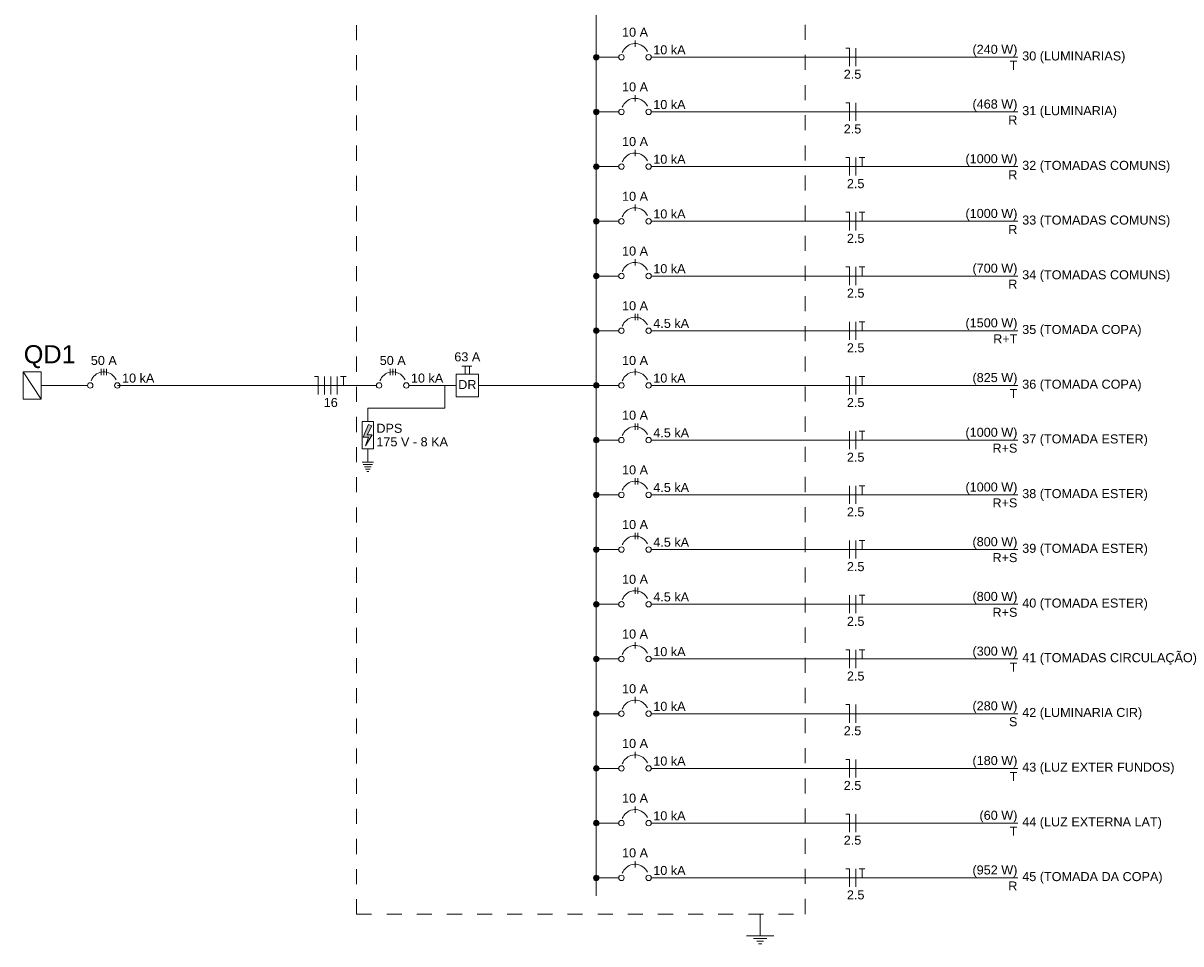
# Model space of a CAD drawing. Header units: feet. Extents: x -18 to 1038, y -110 to 48.
# Tile 86 of 199: x 93 to 103, y -23 to -15. Entities that reach past the tile are written whole.
import ezdxf

# ---------------------------------------------------------------- set-up
doc = ezdxf.new("R2010")
doc.units = ezdxf.units.FT
doc.header["$MEASUREMENT"] = 0
doc.linetypes.add('JIS_02_1.2', pattern=[0.25, 0.125, -0.125])
for name, color, linetype, lineweight in [('DI-Barramento', 6, 'Continuous', 5), ('DI-Disjuntor', 1, 'Continuous', 5), ('DI-Fios', 3, 'Continuous', 5), ('DI-Linhas do diagrama', 9, 'Continuous', 5), ('DI-Pontilhado', 7, 'JIS_02_1.2', 5), ('DI-Textos do diagrama', 7, 'Continuous', 5), ('DI-Títulos', 3, 'Continuous', 5)]:
    doc.layers.add(name, color=color, linetype=linetype, lineweight=lineweight)
doc.styles.add('Arial', font='arial.ttf')

msp = doc.modelspace()

# ---------------------------------------------------------------- hatches: boundary and pattern name
at = {"layer": 'DI-Textos do diagrama', "linetype": 'Continuous'}
for color, points in [(256, [(98.0436, -15.454), (98.0435, -15.4521), (98.0432, -15.4501), (98.0428, -15.4482), (98.0422, -15.4463), (98.0415, -15.4445), (98.0406, -15.4428), (98.0395, -15.4411), (98.0383, -15.4396), (98.037, -15.4381), (98.0355, -15.4368), (98.034, -15.4356), (98.0323, -15.4345), (98.0306, -15.4336), (98.0288, -15.4329), (98.0269, -15.4323), (98.025, -15.4319), (98.023, -15.4316), (98.0211, -15.4315), (98.0191, -15.4316), (98.0172, -15.4319), (98.0153, -15.4323), (98.0134, -15.4329), (98.0116, -15.4336), (98.0098, -15.4345), (98.0082, -15.4356), (98.0066, -15.4368), (98.0052, -15.4381), (98.0038, -15.4396), (98.0027, -15.4411), (98.0016, -15.4428), (98.0007, -15.4445), (97.9999, -15.4463), (97.9994, -15.4482), (97.9989, -15.4501), (97.9987, -15.4521), (97.9986, -15.454), (97.9987, -15.456), (97.9989, -15.4579), (97.9994, -15.4598), (97.9999, -15.4617), (98.0007, -15.4635), (98.0016, -15.4653), (98.0027, -15.4669), (98.0038, -15.4685), (98.0052, -15.4699), (98.0066, -15.4712), (98.0082, -15.4724), (98.0098, -15.4735), (98.0116, -15.4744), (98.0134, -15.4752), (98.0153, -15.4757), (98.0172, -15.4762), (98.0191, -15.4764), (98.0211, -15.4765), (98.023, -15.4764), (98.025, -15.4762), (98.0269, -15.4757), (98.0288, -15.4752), (98.0306, -15.4744), (98.0323, -15.4735), (98.034, -15.4724), (98.0355, -15.4712), (98.037, -15.4699), (98.0383, -15.4685), (98.0395, -15.4669), (98.0406, -15.4653), (98.0415, -15.4635), (98.0422, -15.4617), (98.0428, -15.4598), (98.0432, -15.4579), (98.0435, -15.456)]), (256, [(98.0436, -15.9078), (98.0435, -15.9058), (98.0432, -15.9039), (98.0428, -15.9019), (98.0422, -15.9001), (98.0415, -15.8983), (98.0406, -15.8965), (98.0395, -15.8949), (98.0383, -15.8933), (98.037, -15.8919), (98.0355, -15.8905), (98.034, -15.8893), (98.0323, -15.8883), (98.0306, -15.8874), (98.0288, -15.8866), (98.0269, -15.886), (98.025, -15.8856), (98.023, -15.8853), (98.0211, -15.8853), (98.0191, -15.8853), (98.0172, -15.8856), (98.0153, -15.886), (98.0134, -15.8866), (98.0116, -15.8874), (98.0098, -15.8883), (98.0082, -15.8893), (98.0066, -15.8905), (98.0052, -15.8919), (98.0038, -15.8933), (98.0027, -15.8949), (98.0016, -15.8965), (98.0007, -15.8983), (97.9999, -15.9001), (97.9994, -15.9019), (97.9989, -15.9039), (97.9987, -15.9058), (97.9986, -15.9078), (97.9987, -15.9097), (97.9989, -15.9117), (97.9994, -15.9136), (97.9999, -15.9155), (98.0007, -15.9173), (98.0016, -15.919), (98.0027, -15.9207), (98.0038, -15.9222), (98.0052, -15.9237), (98.0066, -15.925), (98.0082, -15.9262), (98.0098, -15.9272), (98.0116, -15.9282), (98.0134, -15.9289), (98.0153, -15.9295), (98.0172, -15.9299), (98.0191, -15.9302), (98.0211, -15.9303), (98.023, -15.9302), (98.025, -15.9299), (98.0269, -15.9295), (98.0288, -15.9289), (98.0306, -15.9282), (98.0323, -15.9272), (98.034, -15.9262), (98.0355, -15.925), (98.037, -15.9237), (98.0383, -15.9222), (98.0395, -15.9207), (98.0406, -15.919), (98.0415, -15.9173), (98.0422, -15.9155), (98.0428, -15.9136), (98.0432, -15.9117), (98.0435, -15.9097)]), (256, [(98.0436, -16.3615), (98.0435, -16.3596), (98.0432, -16.3576), (98.0428, -16.3557), (98.0422, -16.3538), (98.0415, -16.352), (98.0406, -16.3503), (98.0395, -16.3486), (98.0383, -16.3471), (98.037, -16.3456), (98.0355, -16.3443), (98.034, -16.3431), (98.0323, -16.342), (98.0306, -16.3411), (98.0288, -16.3404), (98.0269, -16.3398), (98.025, -16.3394), (98.023, -16.3391), (98.0211, -16.339), (98.0191, -16.3391), (98.0172, -16.3394), (98.0153, -16.3398), (98.0134, -16.3404), (98.0116, -16.3411), (98.0098, -16.342), (98.0082, -16.3431), (98.0066, -16.3443), (98.0052, -16.3456), (98.0038, -16.3471), (98.0027, -16.3486), (98.0016, -16.3503), (98.0007, -16.352), (97.9999, -16.3538), (97.9994, -16.3557), (97.9989, -16.3576), (97.9987, -16.3596), (97.9986, -16.3615), (97.9987, -16.3635), (97.9989, -16.3654), (97.9994, -16.3673), (97.9999, -16.3692), (98.0007, -16.371), (98.0016, -16.3728), (98.0027, -16.3744), (98.0038, -16.376), (98.0052, -16.3774), (98.0066, -16.3788), (98.0082, -16.3799), (98.0098, -16.381), (98.0116, -16.3819), (98.0134, -16.3827), (98.0153, -16.3832), (98.0172, -16.3837), (98.0191, -16.3839), (98.0211, -16.384), (98.023, -16.3839), (98.025, -16.3837), (98.0269, -16.3832), (98.0288, -16.3827), (98.0306, -16.3819), (98.0323, -16.381), (98.034, -16.3799), (98.0355, -16.3788), (98.037, -16.3774), (98.0383, -16.376), (98.0395, -16.3744), (98.0406, -16.3728), (98.0415, -16.371), (98.0422, -16.3692), (98.0428, -16.3673), (98.0432, -16.3654), (98.0435, -16.3635)]), (256, [(98.0436, -16.8153), (98.0435, -16.8133), (98.0432, -16.8114), (98.0428, -16.8094), (98.0422, -16.8076), (98.0415, -16.8058), (98.0406, -16.804), (98.0395, -16.8024), (98.0383, -16.8008), (98.037, -16.7994), (98.0355, -16.798), (98.034, -16.7968), (98.0323, -16.7958), (98.0306, -16.7949), (98.0288, -16.7941), (98.0269, -16.7935), (98.025, -16.7931), (98.023, -16.7929), (98.0211, -16.7928), (98.0191, -16.7929), (98.0172, -16.7931), (98.0153, -16.7935), (98.0134, -16.7941), (98.0116, -16.7949), (98.0098, -16.7958), (98.0082, -16.7968), (98.0066, -16.798), (98.0052, -16.7994), (98.0038, -16.8008), (98.0027, -16.8024), (98.0016, -16.804), (98.0007, -16.8058), (97.9999, -16.8076), (97.9994, -16.8094), (97.9989, -16.8114), (97.9987, -16.8133), (97.9986, -16.8153), (97.9987, -16.8172), (97.9989, -16.8192), (97.9994, -16.8211), (97.9999, -16.823), (98.0007, -16.8248), (98.0016, -16.8265), (98.0027, -16.8282), (98.0038, -16.8297), (98.0052, -16.8312), (98.0066, -16.8325), (98.0082, -16.8337), (98.0098, -16.8348), (98.0116, -16.8357), (98.0134, -16.8364), (98.0153, -16.837), (98.0172, -16.8374), (98.0191, -16.8377), (98.0211, -16.8378), (98.023, -16.8377), (98.025, -16.8374), (98.0269, -16.837), (98.0288, -16.8364), (98.0306, -16.8357), (98.0323, -16.8348), (98.034, -16.8337), (98.0355, -16.8325), (98.037, -16.8312), (98.0383, -16.8297), (98.0395, -16.8282), (98.0406, -16.8265), (98.0415, -16.8248), (98.0422, -16.823), (98.0428, -16.8211), (98.0432, -16.8192), (98.0435, -16.8172)]), (256, [(98.0436, -17.269), (98.0435, -17.2671), (98.0432, -17.2651), (98.0428, -17.2632), (98.0422, -17.2613), (98.0415, -17.2595), (98.0406, -17.2578), (98.0395, -17.2561), (98.0383, -17.2546), (98.037, -17.2531), (98.0355, -17.2518), (98.034, -17.2506), (98.0323, -17.2495), (98.0306, -17.2486), (98.0288, -17.2479), (98.0269, -17.2473), (98.025, -17.2469), (98.023, -17.2466), (98.0211, -17.2465), (98.0191, -17.2466), (98.0172, -17.2469), (98.0153, -17.2473), (98.0134, -17.2479), (98.0116, -17.2486), (98.0098, -17.2495), (98.0082, -17.2506), (98.0066, -17.2518), (98.0052, -17.2531), (98.0038, -17.2546), (98.0027, -17.2561), (98.0016, -17.2578), (98.0007, -17.2595), (97.9999, -17.2613), (97.9994, -17.2632), (97.9989, -17.2651), (97.9987, -17.2671), (97.9986, -17.269), (97.9987, -17.271), (97.9989, -17.2729), (97.9994, -17.2748), (97.9999, -17.2767), (98.0007, -17.2785), (98.0016, -17.2803), (98.0027, -17.2819), (98.0038, -17.2835), (98.0052, -17.2849), (98.0066, -17.2863), (98.0082, -17.2874), (98.0098, -17.2885), (98.0116, -17.2894), (98.0134, -17.2902), (98.0153, -17.2907), (98.0172, -17.2912), (98.0191, -17.2914), (98.0211, -17.2915), (98.023, -17.2914), (98.025, -17.2912), (98.0269, -17.2907), (98.0288, -17.2902), (98.0306, -17.2894), (98.0323, -17.2885), (98.034, -17.2874), (98.0355, -17.2863), (98.037, -17.2849), (98.0383, -17.2835), (98.0395, -17.2819), (98.0406, -17.2803), (98.0415, -17.2785), (98.0422, -17.2767), (98.0428, -17.2748), (98.0432, -17.2729), (98.0435, -17.271)]), (256, [(98.0436, -17.7228), (98.0435, -17.7208), (98.0432, -17.7189), (98.0428, -17.7169), (98.0422, -17.7151), (98.0415, -17.7133), (98.0406, -17.7115), (98.0395, -17.7099), (98.0383, -17.7083), (98.037, -17.7069), (98.0355, -17.7055), (98.034, -17.7043), (98.0323, -17.7033), (98.0306, -17.7024), (98.0288, -17.7016), (98.0269, -17.701), (98.025, -17.7006), (98.023, -17.7004), (98.0211, -17.7003), (98.0191, -17.7004), (98.0172, -17.7006), (98.0153, -17.701), (98.0134, -17.7016), (98.0116, -17.7024), (98.0098, -17.7033), (98.0082, -17.7043), (98.0066, -17.7055), (98.0052, -17.7069), (98.0038, -17.7083), (98.0027, -17.7099), (98.0016, -17.7115), (98.0007, -17.7133), (97.9999, -17.7151), (97.9994, -17.7169), (97.9989, -17.7189), (97.9987, -17.7208), (97.9986, -17.7228), (97.9987, -17.7247), (97.9989, -17.7267), (97.9994, -17.7286), (97.9999, -17.7305), (98.0007, -17.7323), (98.0016, -17.734), (98.0027, -17.7357), (98.0038, -17.7372), (98.0052, -17.7387), (98.0066, -17.74), (98.0082, -17.7412), (98.0098, -17.7423), (98.0116, -17.7432), (98.0134, -17.7439), (98.0153, -17.7445), (98.0172, -17.7449), (98.0191, -17.7452), (98.0211, -17.7453), (98.023, -17.7452), (98.025, -17.7449), (98.0269, -17.7445), (98.0288, -17.7439), (98.0306, -17.7432), (98.0323, -17.7423), (98.034, -17.7412), (98.0355, -17.74), (98.037, -17.7387), (98.0383, -17.7372), (98.0395, -17.7357), (98.0406, -17.734), (98.0415, -17.7323), (98.0422, -17.7305), (98.0428, -17.7286), (98.0432, -17.7267), (98.0435, -17.7247)]), (256, [(98.0436, -18.1765), (98.0435, -18.1746), (98.0432, -18.1726), (98.0428, -18.1707), (98.0422, -18.1688), (98.0415, -18.167), (98.0406, -18.1653), (98.0395, -18.1636), (98.0383, -18.1621), (98.037, -18.1606), (98.0355, -18.1593), (98.034, -18.1581), (98.0323, -18.157), (98.0306, -18.1561), (98.0288, -18.1554), (98.0269, -18.1548), (98.025, -18.1544), (98.023, -18.1541), (98.0211, -18.154), (98.0191, -18.1541), (98.0172, -18.1544), (98.0153, -18.1548), (98.0134, -18.1554), (98.0116, -18.1561), (98.0098, -18.157), (98.0082, -18.1581), (98.0066, -18.1593), (98.0052, -18.1606), (98.0038, -18.1621), (98.0027, -18.1636), (98.0016, -18.1653), (98.0007, -18.167), (97.9999, -18.1688), (97.9994, -18.1707), (97.9989, -18.1726), (97.9987, -18.1746), (97.9986, -18.1765), (97.9987, -18.1785), (97.9989, -18.1804), (97.9994, -18.1823), (97.9999, -18.1842), (98.0007, -18.186), (98.0016, -18.1878), (98.0027, -18.1894), (98.0038, -18.191), (98.0052, -18.1924), (98.0066, -18.1938), (98.0082, -18.1949), (98.0098, -18.196), (98.0116, -18.1969), (98.0134, -18.1977), (98.0153, -18.1982), (98.0172, -18.1987), (98.0191, -18.1989), (98.0211, -18.199), (98.023, -18.1989), (98.025, -18.1987), (98.0269, -18.1982), (98.0288, -18.1977), (98.0306, -18.1969), (98.0323, -18.196), (98.034, -18.1949), (98.0355, -18.1938), (98.037, -18.1924), (98.0383, -18.191), (98.0395, -18.1894), (98.0406, -18.1878), (98.0415, -18.186), (98.0422, -18.1842), (98.0428, -18.1823), (98.0432, -18.1804), (98.0435, -18.1785)]), (7, [(96.1592, -18.5125), (96.1217, -18.5868), (96.163, -18.5868), (96.1067, -18.6768), (96.133, -18.6048), (96.0898, -18.6048), (96.133, -18.5013)]), (256, [(98.0436, -18.6303), (98.0435, -18.6283), (98.0432, -18.6264), (98.0428, -18.6244), (98.0422, -18.6226), (98.0415, -18.6208), (98.0406, -18.619), (98.0395, -18.6174), (98.0383, -18.6158), (98.037, -18.6144), (98.0355, -18.613), (98.034, -18.6118), (98.0323, -18.6108), (98.0306, -18.6099), (98.0288, -18.6091), (98.0269, -18.6085), (98.025, -18.6081), (98.023, -18.6079), (98.0211, -18.6078), (98.0191, -18.6079), (98.0172, -18.6081), (98.0153, -18.6085), (98.0134, -18.6091), (98.0116, -18.6099), (98.0098, -18.6108), (98.0082, -18.6118), (98.0066, -18.613), (98.0052, -18.6144), (98.0038, -18.6158), (98.0027, -18.6174), (98.0016, -18.619), (98.0007, -18.6208), (97.9999, -18.6226), (97.9994, -18.6244), (97.9989, -18.6264), (97.9987, -18.6283), (97.9986, -18.6303), (97.9987, -18.6322), (97.9989, -18.6342), (97.9994, -18.6361), (97.9999, -18.638), (98.0007, -18.6398), (98.0016, -18.6415), (98.0027, -18.6432), (98.0038, -18.6447), (98.0052, -18.6462), (98.0066, -18.6475), (98.0082, -18.6487), (98.0098, -18.6498), (98.0116, -18.6507), (98.0134, -18.6514), (98.0153, -18.652), (98.0172, -18.6524), (98.0191, -18.6527), (98.0211, -18.6528), (98.023, -18.6527), (98.025, -18.6524), (98.0269, -18.652), (98.0288, -18.6514), (98.0306, -18.6507), (98.0323, -18.6498), (98.034, -18.6487), (98.0355, -18.6475), (98.037, -18.6462), (98.0383, -18.6447), (98.0395, -18.6432), (98.0406, -18.6415), (98.0415, -18.6398), (98.0422, -18.638), (98.0428, -18.6361), (98.0432, -18.6342), (98.0435, -18.6322)]), (256, [(98.0436, -19.084), (98.0435, -19.0821), (98.0432, -19.0801), (98.0428, -19.0782), (98.0422, -19.0763), (98.0415, -19.0745), (98.0406, -19.0728), (98.0395, -19.0711), (98.0383, -19.0696), (98.037, -19.0681), (98.0355, -19.0668), (98.034, -19.0656), (98.0323, -19.0645), (98.0306, -19.0636), (98.0288, -19.0629), (98.0269, -19.0623), (98.025, -19.0619), (98.023, -19.0616), (98.0211, -19.0615), (98.0191, -19.0616), (98.0172, -19.0619), (98.0153, -19.0623), (98.0134, -19.0629), (98.0116, -19.0636), (98.0098, -19.0645), (98.0082, -19.0656), (98.0066, -19.0668), (98.0052, -19.0681), (98.0038, -19.0696), (98.0027, -19.0711), (98.0016, -19.0728), (98.0007, -19.0745), (97.9999, -19.0763), (97.9994, -19.0782), (97.9989, -19.0801), (97.9987, -19.0821), (97.9986, -19.084), (97.9987, -19.086), (97.9989, -19.0879), (97.9994, -19.0898), (97.9999, -19.0917), (98.0007, -19.0935), (98.0016, -19.0953), (98.0027, -19.0969), (98.0038, -19.0985), (98.0052, -19.0999), (98.0066, -19.1013), (98.0082, -19.1024), (98.0098, -19.1035), (98.0116, -19.1044), (98.0134, -19.1052), (98.0153, -19.1058), (98.0172, -19.1062), (98.0191, -19.1064), (98.0211, -19.1065), (98.023, -19.1064), (98.025, -19.1062), (98.0269, -19.1058), (98.0288, -19.1052), (98.0306, -19.1044), (98.0323, -19.1035), (98.034, -19.1024), (98.0355, -19.1013), (98.037, -19.0999), (98.0383, -19.0985), (98.0395, -19.0969), (98.0406, -19.0953), (98.0415, -19.0935), (98.0422, -19.0917), (98.0428, -19.0898), (98.0432, -19.0879), (98.0435, -19.086)]), (256, [(98.0436, -19.5378), (98.0435, -19.5358), (98.0432, -19.5339), (98.0428, -19.5319), (98.0422, -19.5301), (98.0415, -19.5283), (98.0406, -19.5265), (98.0395, -19.5249), (98.0383, -19.5233), (98.037, -19.5219), (98.0355, -19.5205), (98.034, -19.5193), (98.0323, -19.5183), (98.0306, -19.5174), (98.0288, -19.5166), (98.0269, -19.516), (98.025, -19.5156), (98.023, -19.5154), (98.0211, -19.5153), (98.0191, -19.5154), (98.0172, -19.5156), (98.0153, -19.516), (98.0134, -19.5166), (98.0116, -19.5174), (98.0098, -19.5183), (98.0082, -19.5193), (98.0066, -19.5205), (98.0052, -19.5219), (98.0038, -19.5233), (98.0027, -19.5249), (98.0016, -19.5265), (98.0007, -19.5283), (97.9999, -19.5301), (97.9994, -19.5319), (97.9989, -19.5339), (97.9987, -19.5358), (97.9986, -19.5378), (97.9987, -19.5397), (97.9989, -19.5417), (97.9994, -19.5436), (97.9999, -19.5455), (98.0007, -19.5473), (98.0016, -19.549), (98.0027, -19.5507), (98.0038, -19.5522), (98.0052, -19.5537), (98.0066, -19.555), (98.0082, -19.5562), (98.0098, -19.5573), (98.0116, -19.5582), (98.0134, -19.5589), (98.0153, -19.5595), (98.0172, -19.5599), (98.0191, -19.5602), (98.0211, -19.5603), (98.023, -19.5602), (98.025, -19.5599), (98.0269, -19.5595), (98.0288, -19.5589), (98.0306, -19.5582), (98.0323, -19.5573), (98.034, -19.5562), (98.0355, -19.555), (98.037, -19.5537), (98.0383, -19.5522), (98.0395, -19.5507), (98.0406, -19.549), (98.0415, -19.5473), (98.0422, -19.5455), (98.0428, -19.5436), (98.0432, -19.5417), (98.0435, -19.5397)]), (256, [(98.0436, -19.9915), (98.0435, -19.9896), (98.0432, -19.9876), (98.0428, -19.9857), (98.0422, -19.9838), (98.0415, -19.982), (98.0406, -19.9803), (98.0395, -19.9786), (98.0383, -19.9771), (98.037, -19.9756), (98.0355, -19.9743), (98.034, -19.9731), (98.0323, -19.972), (98.0306, -19.9711), (98.0288, -19.9704), (98.0269, -19.9698), (98.025, -19.9694), (98.023, -19.9691), (98.0211, -19.969), (98.0191, -19.9691), (98.0172, -19.9694), (98.0153, -19.9698), (98.0134, -19.9704), (98.0116, -19.9711), (98.0098, -19.972), (98.0082, -19.9731), (98.0066, -19.9743), (98.0052, -19.9756), (98.0038, -19.9771), (98.0027, -19.9786), (98.0016, -19.9803), (98.0007, -19.982), (97.9999, -19.9838), (97.9994, -19.9857), (97.9989, -19.9876), (97.9987, -19.9896), (97.9986, -19.9915), (97.9987, -19.9935), (97.9989, -19.9954), (97.9994, -19.9973), (97.9999, -19.9992), (98.0007, -20.001), (98.0016, -20.0028), (98.0027, -20.0044), (98.0038, -20.006), (98.0052, -20.0074), (98.0066, -20.0088), (98.0082, -20.0099), (98.0098, -20.011), (98.0116, -20.0119), (98.0134, -20.0127), (98.0153, -20.0133), (98.0172, -20.0137), (98.0191, -20.0139), (98.0211, -20.014), (98.023, -20.0139), (98.025, -20.0137), (98.0269, -20.0133), (98.0288, -20.0127), (98.0306, -20.0119), (98.0323, -20.011), (98.034, -20.0099), (98.0355, -20.0088), (98.037, -20.0074), (98.0383, -20.006), (98.0395, -20.0044), (98.0406, -20.0028), (98.0415, -20.001), (98.0422, -19.9992), (98.0428, -19.9973), (98.0432, -19.9954), (98.0435, -19.9935)]), (256, [(98.0436, -20.4453), (98.0435, -20.4433), (98.0432, -20.4414), (98.0428, -20.4394), (98.0422, -20.4376), (98.0415, -20.4358), (98.0406, -20.434), (98.0395, -20.4324), (98.0383, -20.4308), (98.037, -20.4294), (98.0355, -20.428), (98.034, -20.4268), (98.0323, -20.4258), (98.0306, -20.4249), (98.0288, -20.4241), (98.0269, -20.4235), (98.025, -20.4231), (98.023, -20.4229), (98.0211, -20.4228), (98.0191, -20.4229), (98.0172, -20.4231), (98.0153, -20.4235), (98.0134, -20.4241), (98.0116, -20.4249), (98.0098, -20.4258), (98.0082, -20.4268), (98.0066, -20.428), (98.0052, -20.4294), (98.0038, -20.4308), (98.0027, -20.4324), (98.0016, -20.434), (98.0007, -20.4358), (97.9999, -20.4376), (97.9994, -20.4394), (97.9989, -20.4414), (97.9987, -20.4433), (97.9986, -20.4453), (97.9987, -20.4472), (97.9989, -20.4492), (97.9994, -20.4511), (97.9999, -20.453), (98.0007, -20.4548), (98.0016, -20.4565), (98.0027, -20.4582), (98.0038, -20.4597), (98.0052, -20.4612), (98.0066, -20.4625), (98.0082, -20.4637), (98.0098, -20.4648), (98.0116, -20.4657), (98.0134, -20.4664), (98.0153, -20.467), (98.0172, -20.4674), (98.0191, -20.4677), (98.0211, -20.4678), (98.023, -20.4677), (98.025, -20.4674), (98.0269, -20.467), (98.0288, -20.4664), (98.0306, -20.4657), (98.0323, -20.4648), (98.034, -20.4637), (98.0355, -20.4625), (98.037, -20.4612), (98.0383, -20.4597), (98.0395, -20.4582), (98.0406, -20.4565), (98.0415, -20.4548), (98.0422, -20.453), (98.0428, -20.4511), (98.0432, -20.4492), (98.0435, -20.4472)]), (256, [(98.0436, -20.899), (98.0435, -20.8971), (98.0432, -20.8951), (98.0428, -20.8932), (98.0422, -20.8913), (98.0415, -20.8895), (98.0406, -20.8878), (98.0395, -20.8861), (98.0383, -20.8846), (98.037, -20.8831), (98.0355, -20.8818), (98.034, -20.8806), (98.0323, -20.8795), (98.0306, -20.8786), (98.0288, -20.8779), (98.0269, -20.8773), (98.025, -20.8769), (98.023, -20.8766), (98.0211, -20.8765), (98.0191, -20.8766), (98.0172, -20.8769), (98.0153, -20.8773), (98.0134, -20.8779), (98.0116, -20.8786), (98.0098, -20.8795), (98.0082, -20.8806), (98.0066, -20.8818), (98.0052, -20.8831), (98.0038, -20.8846), (98.0027, -20.8861), (98.0016, -20.8878), (98.0007, -20.8895), (97.9999, -20.8913), (97.9994, -20.8932), (97.9989, -20.8951), (97.9987, -20.8971), (97.9986, -20.899), (97.9987, -20.901), (97.9989, -20.9029), (97.9994, -20.9048), (97.9999, -20.9067), (98.0007, -20.9085), (98.0016, -20.9103), (98.0027, -20.9119), (98.0038, -20.9135), (98.0052, -20.9149), (98.0066, -20.9163), (98.0082, -20.9175), (98.0098, -20.9185), (98.0116, -20.9194), (98.0134, -20.9202), (98.0153, -20.9208), (98.0172, -20.9212), (98.0191, -20.9214), (98.0211, -20.9215), (98.023, -20.9214), (98.025, -20.9212), (98.0269, -20.9208), (98.0288, -20.9202), (98.0306, -20.9194), (98.0323, -20.9185), (98.034, -20.9175), (98.0355, -20.9163), (98.037, -20.9149), (98.0383, -20.9135), (98.0395, -20.9119), (98.0406, -20.9103), (98.0415, -20.9085), (98.0422, -20.9067), (98.0428, -20.9048), (98.0432, -20.9029), (98.0435, -20.901)]), (256, [(98.0436, -21.3528), (98.0435, -21.3508), (98.0432, -21.3489), (98.0428, -21.3469), (98.0422, -21.3451), (98.0415, -21.3433), (98.0406, -21.3415), (98.0395, -21.3399), (98.0383, -21.3383), (98.037, -21.3369), (98.0355, -21.3355), (98.034, -21.3343), (98.0323, -21.3333), (98.0306, -21.3324), (98.0288, -21.3316), (98.0269, -21.331), (98.025, -21.3306), (98.023, -21.3304), (98.0211, -21.3303), (98.0191, -21.3304), (98.0172, -21.3306), (98.0153, -21.331), (98.0134, -21.3316), (98.0116, -21.3324), (98.0098, -21.3333), (98.0082, -21.3343), (98.0066, -21.3355), (98.0052, -21.3369), (98.0038, -21.3383), (98.0027, -21.3399), (98.0016, -21.3415), (98.0007, -21.3433), (97.9999, -21.3451), (97.9994, -21.3469), (97.9989, -21.3489), (97.9987, -21.3508), (97.9986, -21.3528), (97.9987, -21.3547), (97.9989, -21.3567), (97.9994, -21.3586), (97.9999, -21.3605), (98.0007, -21.3623), (98.0016, -21.364), (98.0027, -21.3657), (98.0038, -21.3672), (98.0052, -21.3687), (98.0066, -21.37), (98.0082, -21.3712), (98.0098, -21.3723), (98.0116, -21.3732), (98.0134, -21.3739), (98.0153, -21.3745), (98.0172, -21.3749), (98.0191, -21.3752), (98.0211, -21.3753), (98.023, -21.3752), (98.025, -21.3749), (98.0269, -21.3745), (98.0288, -21.3739), (98.0306, -21.3732), (98.0323, -21.3723), (98.034, -21.3712), (98.0355, -21.37), (98.037, -21.3687), (98.0383, -21.3672), (98.0395, -21.3657), (98.0406, -21.364), (98.0415, -21.3623), (98.0422, -21.3605), (98.0428, -21.3586), (98.0432, -21.3567), (98.0435, -21.3547)]), (256, [(98.0436, -21.8065), (98.0435, -21.8046), (98.0432, -21.8026), (98.0428, -21.8007), (98.0422, -21.7988), (98.0415, -21.797), (98.0406, -21.7953), (98.0395, -21.7936), (98.0383, -21.7921), (98.037, -21.7906), (98.0355, -21.7893), (98.034, -21.7881), (98.0323, -21.787), (98.0306, -21.7861), (98.0288, -21.7854), (98.0269, -21.7848), (98.025, -21.7844), (98.023, -21.7841), (98.0211, -21.784), (98.0191, -21.7841), (98.0172, -21.7844), (98.0153, -21.7848), (98.0134, -21.7854), (98.0116, -21.7861), (98.0098, -21.787), (98.0082, -21.7881), (98.0066, -21.7893), (98.0052, -21.7906), (98.0038, -21.7921), (98.0027, -21.7936), (98.0016, -21.7953), (98.0007, -21.797), (97.9999, -21.7988), (97.9994, -21.8007), (97.9989, -21.8026), (97.9987, -21.8046), (97.9986, -21.8065), (97.9987, -21.8085), (97.9989, -21.8104), (97.9994, -21.8123), (97.9999, -21.8142), (98.0007, -21.816), (98.0016, -21.8178), (98.0027, -21.8194), (98.0038, -21.821), (98.0052, -21.8224), (98.0066, -21.8238), (98.0082, -21.825), (98.0098, -21.826), (98.0116, -21.8269), (98.0134, -21.8277), (98.0153, -21.8283), (98.0172, -21.8287), (98.0191, -21.8289), (98.0211, -21.829), (98.023, -21.8289), (98.025, -21.8287), (98.0269, -21.8283), (98.0288, -21.8277), (98.0306, -21.8269), (98.0323, -21.826), (98.034, -21.825), (98.0355, -21.8238), (98.037, -21.8224), (98.0383, -21.821), (98.0395, -21.8194), (98.0406, -21.8178), (98.0415, -21.816), (98.0422, -21.8142), (98.0428, -21.8123), (98.0432, -21.8104), (98.0435, -21.8085)]), (256, [(98.0436, -22.2603), (98.0435, -22.2583), (98.0432, -22.2564), (98.0428, -22.2544), (98.0422, -22.2526), (98.0415, -22.2508), (98.0406, -22.249), (98.0395, -22.2474), (98.0383, -22.2458), (98.037, -22.2444), (98.0355, -22.243), (98.034, -22.2418), (98.0323, -22.2408), (98.0306, -22.2399), (98.0288, -22.2391), (98.0269, -22.2385), (98.025, -22.2381), (98.023, -22.2379), (98.0211, -22.2378), (98.0191, -22.2379), (98.0172, -22.2381), (98.0153, -22.2385), (98.0134, -22.2391), (98.0116, -22.2399), (98.0098, -22.2408), (98.0082, -22.2418), (98.0066, -22.243), (98.0052, -22.2444), (98.0038, -22.2458), (98.0027, -22.2474), (98.0016, -22.249), (98.0007, -22.2508), (97.9999, -22.2526), (97.9994, -22.2544), (97.9989, -22.2564), (97.9987, -22.2583), (97.9986, -22.2603), (97.9987, -22.2622), (97.9989, -22.2642), (97.9994, -22.2661), (97.9999, -22.268), (98.0007, -22.2698), (98.0016, -22.2715), (98.0027, -22.2732), (98.0038, -22.2747), (98.0052, -22.2762), (98.0066, -22.2775), (98.0082, -22.2787), (98.0098, -22.2798), (98.0116, -22.2807), (98.0134, -22.2814), (98.0153, -22.282), (98.0172, -22.2824), (98.0191, -22.2827), (98.0211, -22.2828), (98.023, -22.2827), (98.025, -22.2824), (98.0269, -22.282), (98.0288, -22.2814), (98.0306, -22.2807), (98.0323, -22.2798), (98.034, -22.2787), (98.0355, -22.2775), (98.037, -22.2762), (98.0383, -22.2747), (98.0395, -22.2732), (98.0406, -22.2715), (98.0415, -22.2698), (98.0422, -22.268), (98.0428, -22.2661), (98.0432, -22.2642), (98.0435, -22.2622)])]:
    msp.add_hatch(color=color, dxfattribs=at).paths.add_polyline_path(points)

# ---------------------------------------------------------------- linework, layer by layer
at = {"layer": 'DI-Barramento'}
msp.add_line((98.0211, -13.9428), (98.0211, -22.4103), dxfattribs=at)
at = {"layer": 'DI-Disjuntor'}
for p, q in [((98.3436, -15.3678), (98.3436, -15.3153)), ((98.3436, -15.8215), (98.3436, -15.769)), ((98.3436, -16.2753), (98.3436, -16.2228)), ((98.3436, -16.729), (98.3436, -16.6765)), ((98.3436, -17.1828), (98.3436, -17.1303)), ((98.3436, -17.6365), (98.3436, -17.584)), ((98.3661, -17.6365), (98.3661, -17.584)), ((93.9148, -18.0903), (93.9148, -18.0378)), ((93.9373, -18.0903), (93.9373, -18.0378)), ((93.9598, -18.0903), (93.9598, -18.0378)), ((96.3111, -18.0903), (96.3111, -18.0378)), ((96.3336, -18.0903), (96.3336, -18.0378)), ((96.3561, -18.0903), (96.3561, -18.0378)), ((96.9055, -18.0171), (96.9898, -18.0171)), ((96.9336, -18.0828), (96.9336, -18.0171)), ((96.9711, -18.0828), (96.9711, -18.0171)), ((98.3436, -18.0903), (98.3436, -18.0378)), ((97.0461, -18.0828), (96.8586, -18.0828)), ((96.8586, -18.0828), (96.8586, -18.2703)), ((97.0461, -18.2703), (97.0461, -18.0828)), ((96.8586, -18.2703), (97.0461, -18.2703)), ((96.0805, -18.4765), (96.1742, -18.4765)), ((96.0805, -18.7015), (96.0805, -18.4765)), ((96.1742, -18.4765), (96.1742, -18.7015)), ((98.3436, -18.544), (98.3436, -18.4915)), ((98.3661, -18.544), (98.3661, -18.4915)), ((96.1742, -18.7015), (96.0805, -18.7015)), ((98.3436, -18.9978), (98.3436, -18.9453)), ((98.3661, -18.9978), (98.3661, -18.9453)), ((98.3436, -19.4515), (98.3436, -19.399)), ((98.3661, -19.4515), (98.3661, -19.399)), ((98.3436, -19.9053), (98.3436, -19.8528)), ((98.3661, -19.9053), (98.3661, -19.8528)), ((98.3436, -20.359), (98.3436, -20.3065)), ((98.3436, -20.8128), (98.3436, -20.7603)), ((98.3436, -21.2665), (98.3436, -21.214)), ((98.3436, -21.7203), (98.3436, -21.6678)), ((98.3436, -22.174), (98.3436, -22.1215))]:
    msp.add_line(p, q, dxfattribs=at)
for points in [[(98.4455, -15.4065), (98.4385, -15.3936), (98.4298, -15.3817), (98.4196, -15.3711), (98.4081, -15.3619), (98.3955, -15.3542), (98.3821, -15.3483), (98.3679, -15.3442), (98.3534, -15.3419), (98.3387, -15.3416), (98.3241, -15.3432), (98.3098, -15.3467), (98.296, -15.3521), (98.2831, -15.3591), (98.2713, -15.3678), (98.2606, -15.378), (98.2514, -15.3895), (98.2438, -15.4021), (98.2379, -15.4155)], [(98.4455, -15.8602), (98.4385, -15.8473), (98.4298, -15.8354), (98.4196, -15.8248), (98.4081, -15.8156), (98.3955, -15.808), (98.3821, -15.802), (98.3679, -15.7979), (98.3534, -15.7957), (98.3387, -15.7954), (98.3241, -15.797), (98.3098, -15.8005), (98.296, -15.8058), (98.2831, -15.8129), (98.2713, -15.8216), (98.2606, -15.8318), (98.2514, -15.8432), (98.2438, -15.8558), (98.2379, -15.8693)], [(98.4455, -16.314), (98.4385, -16.3011), (98.4298, -16.2892), (98.4196, -16.2786), (98.4081, -16.2694), (98.3955, -16.2617), (98.3821, -16.2558), (98.3679, -16.2517), (98.3534, -16.2494), (98.3387, -16.2491), (98.3241, -16.2507), (98.3098, -16.2542), (98.296, -16.2596), (98.2831, -16.2666), (98.2713, -16.2753), (98.2606, -16.2855), (98.2514, -16.297), (98.2438, -16.3096), (98.2379, -16.323)], [(98.4455, -16.7677), (98.4385, -16.7548), (98.4298, -16.743), (98.4196, -16.7323), (98.4081, -16.7231), (98.3955, -16.7155), (98.3821, -16.7095), (98.3679, -16.7054), (98.3534, -16.7032), (98.3387, -16.7029), (98.3241, -16.7045), (98.3098, -16.708), (98.296, -16.7133), (98.2831, -16.7204), (98.2713, -16.7291), (98.2606, -16.7393), (98.2514, -16.7507), (98.2438, -16.7633), (98.2379, -16.7768)], [(98.4455, -17.2215), (98.4385, -17.2086), (98.4298, -17.1967), (98.4196, -17.1861), (98.4081, -17.1769), (98.3955, -17.1692), (98.3821, -17.1633), (98.3679, -17.1592), (98.3534, -17.1569), (98.3387, -17.1566), (98.3241, -17.1582), (98.3098, -17.1617), (98.296, -17.1671), (98.2831, -17.1741), (98.2713, -17.1828), (98.2606, -17.193), (98.2514, -17.2045), (98.2438, -17.2171), (98.2379, -17.2305)], [(98.4455, -17.6752), (98.4385, -17.6623), (98.4298, -17.6505), (98.4196, -17.6398), (98.4081, -17.6306), (98.3955, -17.623), (98.3821, -17.6171), (98.3679, -17.6129), (98.3534, -17.6107), (98.3387, -17.6104), (98.3241, -17.612), (98.3098, -17.6155), (98.296, -17.6208), (98.2831, -17.6279), (98.2713, -17.6366), (98.2606, -17.6468), (98.2514, -17.6582), (98.2438, -17.6708), (98.2379, -17.6843)], [(94.0393, -18.129), (94.0322, -18.1161), (94.0235, -18.1042), (94.0133, -18.0936), (94.0019, -18.0844), (93.9893, -18.0767), (93.9758, -18.0708), (93.9617, -18.0667), (93.9471, -18.0644), (93.9324, -18.0641), (93.9178, -18.0657), (93.9035, -18.0692), (93.8898, -18.0746), (93.8769, -18.0816), (93.865, -18.0903), (93.8544, -18.1005), (93.8452, -18.112), (93.8375, -18.1246), (93.8316, -18.138)], [(96.4355, -18.129), (96.4285, -18.1161), (96.4198, -18.1042), (96.4096, -18.0936), (96.3981, -18.0844), (96.3855, -18.0767), (96.3721, -18.0708), (96.3579, -18.0667), (96.3434, -18.0644), (96.3287, -18.0641), (96.314, -18.0657), (96.2998, -18.0692), (96.286, -18.0746), (96.2731, -18.0816), (96.2613, -18.0903), (96.2506, -18.1005), (96.2414, -18.112), (96.2338, -18.1246), (96.2279, -18.138)], [(98.4455, -18.129), (98.4385, -18.1161), (98.4298, -18.1042), (98.4196, -18.0936), (98.4081, -18.0844), (98.3955, -18.0767), (98.3821, -18.0708), (98.3679, -18.0667), (98.3534, -18.0644), (98.3387, -18.0641), (98.3241, -18.0657), (98.3098, -18.0692), (98.296, -18.0746), (98.2831, -18.0816), (98.2713, -18.0903), (98.2606, -18.1005), (98.2514, -18.112), (98.2438, -18.1246), (98.2379, -18.138)], [(98.4455, -18.5827), (98.4385, -18.5698), (98.4298, -18.558), (98.4196, -18.5473), (98.4081, -18.5381), (98.3955, -18.5305), (98.3821, -18.5246), (98.3679, -18.5204), (98.3534, -18.5182), (98.3387, -18.5179), (98.3241, -18.5195), (98.3098, -18.523), (98.296, -18.5283), (98.2831, -18.5354), (98.2713, -18.5441), (98.2606, -18.5543), (98.2514, -18.5657), (98.2438, -18.5783), (98.2379, -18.5918)], [(98.4455, -19.0365), (98.4385, -19.0236), (98.4298, -19.0117), (98.4196, -19.0011), (98.4081, -18.9919), (98.3955, -18.9842), (98.3821, -18.9783), (98.3679, -18.9742), (98.3534, -18.9719), (98.3387, -18.9716), (98.3241, -18.9732), (98.3098, -18.9767), (98.296, -18.9821), (98.2831, -18.9891), (98.2713, -18.9978), (98.2606, -19.008), (98.2514, -19.0195), (98.2438, -19.0321), (98.2379, -19.0455)], [(98.4455, -19.4902), (98.4385, -19.4773), (98.4298, -19.4655), (98.4196, -19.4548), (98.4081, -19.4456), (98.3955, -19.438), (98.3821, -19.4321), (98.3679, -19.4279), (98.3534, -19.4257), (98.3387, -19.4254), (98.3241, -19.427), (98.3098, -19.4305), (98.296, -19.4358), (98.2831, -19.4429), (98.2713, -19.4516), (98.2606, -19.4618), (98.2514, -19.4732), (98.2438, -19.4858), (98.2379, -19.4993)], [(98.4455, -19.944), (98.4385, -19.9311), (98.4298, -19.9192), (98.4196, -19.9086), (98.4081, -19.8994), (98.3955, -19.8917), (98.3821, -19.8858), (98.3679, -19.8817), (98.3534, -19.8794), (98.3387, -19.8791), (98.3241, -19.8807), (98.3098, -19.8842), (98.296, -19.8896), (98.2831, -19.8966), (98.2713, -19.9053), (98.2606, -19.9155), (98.2514, -19.927), (98.2438, -19.9396), (98.2379, -19.953)], [(98.4455, -20.3977), (98.4385, -20.3848), (98.4298, -20.373), (98.4196, -20.3623), (98.4081, -20.3531), (98.3955, -20.3455), (98.3821, -20.3396), (98.3679, -20.3354), (98.3534, -20.3332), (98.3387, -20.3329), (98.3241, -20.3345), (98.3098, -20.338), (98.296, -20.3433), (98.2831, -20.3504), (98.2713, -20.3591), (98.2606, -20.3693), (98.2514, -20.3807), (98.2438, -20.3933), (98.2379, -20.4068)], [(98.4455, -20.8515), (98.4385, -20.8386), (98.4298, -20.8267), (98.4196, -20.8161), (98.4081, -20.8069), (98.3955, -20.7992), (98.3821, -20.7933), (98.3679, -20.7892), (98.3534, -20.7869), (98.3387, -20.7866), (98.3241, -20.7882), (98.3098, -20.7917), (98.296, -20.7971), (98.2831, -20.8041), (98.2713, -20.8128), (98.2606, -20.823), (98.2514, -20.8345), (98.2438, -20.8471), (98.2379, -20.8605)], [(98.4455, -21.3052), (98.4385, -21.2923), (98.4298, -21.2805), (98.4196, -21.2698), (98.4081, -21.2606), (98.3955, -21.253), (98.3821, -21.2471), (98.3679, -21.2429), (98.3534, -21.2407), (98.3387, -21.2404), (98.3241, -21.242), (98.3098, -21.2455), (98.296, -21.2508), (98.2831, -21.2579), (98.2713, -21.2666), (98.2606, -21.2768), (98.2514, -21.2882), (98.2438, -21.3008), (98.2379, -21.3143)], [(98.4455, -21.759), (98.4385, -21.7461), (98.4298, -21.7342), (98.4196, -21.7236), (98.4081, -21.7144), (98.3955, -21.7067), (98.3821, -21.7008), (98.3679, -21.6967), (98.3534, -21.6944), (98.3387, -21.6941), (98.3241, -21.6957), (98.3098, -21.6992), (98.296, -21.7046), (98.2831, -21.7116), (98.2713, -21.7203), (98.2606, -21.7305), (98.2514, -21.742), (98.2438, -21.7546), (98.2379, -21.768)], [(98.4455, -22.2127), (98.4385, -22.1998), (98.4298, -22.188), (98.4196, -22.1773), (98.4081, -22.1681), (98.3955, -22.1605), (98.3821, -22.1546), (98.3679, -22.1504), (98.3534, -22.1482), (98.3387, -22.1479), (98.3241, -22.1495), (98.3098, -22.153), (98.296, -22.1583), (98.2831, -22.1654), (98.2713, -22.1741), (98.2606, -22.1843), (98.2514, -22.1957), (98.2438, -22.2083), (98.2379, -22.2218)]]:
    msp.add_lwpolyline(points, dxfattribs=at)
for centre in [(98.2311, -15.454), (98.4561, -15.454), (98.2311, -15.9078), (98.4561, -15.9078), (98.2311, -16.3615), (98.4561, -16.3615), (98.2311, -16.8153), (98.4561, -16.8153), (98.2311, -17.269), (98.4561, -17.269), (98.2311, -17.7228), (98.4561, -17.7228), (93.8248, -18.1765), (94.0498, -18.1765), (96.2211, -18.1765), (96.4461, -18.1765), (98.2311, -18.1765), (98.4561, -18.1765), (98.2311, -18.6303), (98.4561, -18.6303), (98.2311, -19.084), (98.4561, -19.084), (98.2311, -19.5378), (98.4561, -19.5378), (98.2311, -19.9915), (98.4561, -19.9915), (98.2311, -20.4453), (98.4561, -20.4453), (98.2311, -20.899), (98.4561, -20.899), (98.2311, -21.3528), (98.4561, -21.3528), (98.2311, -21.8065), (98.4561, -21.8065), (98.2311, -22.2603), (98.4561, -22.2603)]:
    msp.add_circle(centre, 0.0225, dxfattribs=at)
at = {"layer": 'DI-Fios'}
for p, q in [((100.1211, -15.379), (100.0911, -15.379)), ((100.1211, -15.529), (100.1211, -15.379)), ((100.1736, -15.529), (100.1736, -15.379)), ((100.1211, -15.8328), (100.0911, -15.8328)), ((100.1211, -15.9828), (100.1211, -15.8328)), ((100.1736, -15.9828), (100.1736, -15.8328)), ((100.1211, -16.2865), (100.0911, -16.2865)), ((100.1211, -16.4365), (100.1211, -16.2865)), ((100.1736, -16.4365), (100.1736, -16.2865)), ((100.2021, -16.2865), (100.2501, -16.2865)), ((100.2261, -16.3615), (100.2261, -16.2865)), ((100.1211, -16.7403), (100.0911, -16.7403)), ((100.1211, -16.8903), (100.1211, -16.7403)), ((100.1736, -16.8903), (100.1736, -16.7403)), ((100.2021, -16.7403), (100.2501, -16.7403)), ((100.2261, -16.8153), (100.2261, -16.7403)), ((100.1211, -17.194), (100.0911, -17.194)), ((100.1211, -17.344), (100.1211, -17.194)), ((100.1736, -17.344), (100.1736, -17.194)), ((100.2021, -17.194), (100.2501, -17.194)), ((100.2261, -17.269), (100.2261, -17.194)), ((100.1211, -17.7978), (100.1211, -17.6478)), ((100.1736, -17.7978), (100.1736, -17.6478)), ((100.2021, -17.6478), (100.2501, -17.6478)), ((100.2261, -17.7228), (100.2261, -17.6478)), ((95.7148, -18.1015), (95.6848, -18.1015)), ((95.7148, -18.2515), (95.7148, -18.1015)), ((95.7673, -18.2515), (95.7673, -18.1015)), ((95.8198, -18.2515), (95.8198, -18.1015)), ((95.8723, -18.2515), (95.8723, -18.1015)), ((95.9008, -18.1015), (95.9488, -18.1015)), ((95.9248, -18.1765), (95.9248, -18.1015)), ((100.1211, -18.1015), (100.0911, -18.1015)), ((100.1211, -18.2515), (100.1211, -18.1015)), ((100.1736, -18.2515), (100.1736, -18.1015)), ((100.2021, -18.1015), (100.2501, -18.1015)), ((100.2261, -18.1765), (100.2261, -18.1015)), ((100.1211, -18.7053), (100.1211, -18.5553)), ((100.1736, -18.7053), (100.1736, -18.5553)), ((100.2021, -18.5553), (100.2501, -18.5553)), ((100.2261, -18.6303), (100.2261, -18.5553)), ((100.1211, -19.159), (100.1211, -19.009)), ((100.1736, -19.159), (100.1736, -19.009)), ((100.2021, -19.009), (100.2501, -19.009)), ((100.2261, -19.084), (100.2261, -19.009)), ((100.1211, -19.6128), (100.1211, -19.4628)), ((100.1736, -19.6128), (100.1736, -19.4628)), ((100.2021, -19.4628), (100.2501, -19.4628)), ((100.2261, -19.5378), (100.2261, -19.4628)), ((100.1211, -20.0665), (100.1211, -19.9165)), ((100.1736, -20.0665), (100.1736, -19.9165)), ((100.2021, -19.9165), (100.2501, -19.9165)), ((100.2261, -19.9915), (100.2261, -19.9165)), ((100.1211, -20.3703), (100.0911, -20.3703)), ((100.1211, -20.5203), (100.1211, -20.3703)), ((100.1736, -20.5203), (100.1736, -20.3703)), ((100.2021, -20.3703), (100.2501, -20.3703)), ((100.2261, -20.4453), (100.2261, -20.3703)), ((100.1211, -20.824), (100.0911, -20.824)), ((100.1211, -20.974), (100.1211, -20.824)), ((100.1736, -20.974), (100.1736, -20.824)), ((100.1211, -21.2778), (100.0911, -21.2778)), ((100.1211, -21.4278), (100.1211, -21.2778)), ((100.1736, -21.4278), (100.1736, -21.2778)), ((100.1211, -21.7315), (100.0911, -21.7315)), ((100.1211, -21.8815), (100.1211, -21.7315)), ((100.1736, -21.8815), (100.1736, -21.7315)), ((100.1211, -22.1853), (100.0911, -22.1853)), ((100.1211, -22.3353), (100.1211, -22.1853)), ((100.1736, -22.3353), (100.1736, -22.1853)), ((100.2021, -22.1853), (100.2501, -22.1853)), ((100.2261, -22.2603), (100.2261, -22.1853))]:
    msp.add_line(p, q, dxfattribs=at)
at = {"layer": 'DI-Linhas do diagrama'}
for p, q in [((98.0436, -15.454), (98.2086, -15.454)), ((98.4786, -15.454), (101.5198, -15.454)), ((98.0436, -15.9078), (98.2086, -15.9078)), ((98.4786, -15.9078), (101.5198, -15.9078)), ((98.0436, -16.3615), (98.2086, -16.3615)), ((98.4786, -16.3615), (101.5198, -16.3615)), ((98.0436, -16.8153), (98.2086, -16.8153)), ((98.4786, -16.8153), (101.5198, -16.8153)), ((98.0436, -17.269), (98.2086, -17.269)), ((98.4786, -17.269), (101.5198, -17.269)), ((98.0436, -17.7228), (98.2086, -17.7228)), ((98.4786, -17.7228), (101.5198, -17.7228)), ((93.4183, -18.064), (93.2683, -18.064)), ((93.2683, -18.064), (93.2683, -18.289)), ((93.4183, -18.289), (93.2683, -18.064)), ((93.4183, -18.289), (93.4183, -18.064)), ((93.4183, -18.1765), (93.8023, -18.1765)), ((94.0498, -18.1765), (96.1986, -18.1765)), ((96.4686, -18.1765), (96.8586, -18.1765)), ((96.7648, -18.1765), (96.7648, -18.364)), ((97.0461, -18.1765), (98.0211, -18.1765)), ((98.0436, -18.1765), (98.2086, -18.1765)), ((98.4786, -18.1765), (101.5198, -18.1765)), ((93.2683, -18.289), (93.4183, -18.289)), ((96.7648, -18.364), (96.1273, -18.364)), ((96.1273, -18.364), (96.1273, -18.4765)), ((96.1273, -18.7015), (96.1273, -18.814)), ((98.0436, -18.6303), (98.2086, -18.6303)), ((98.4786, -18.6303), (101.5198, -18.6303)), ((96.0805, -18.814), (96.1742, -18.814)), ((96.0898, -18.8328), (96.1648, -18.8328)), ((96.0992, -18.8515), (96.1555, -18.8515)), ((96.1086, -18.8703), (96.1461, -18.8703)), ((96.118, -18.889), (96.1367, -18.889)), ((98.0436, -19.084), (98.2086, -19.084)), ((98.4786, -19.084), (101.5198, -19.084)), ((98.0436, -19.5378), (98.2086, -19.5378)), ((98.4786, -19.5378), (101.5198, -19.5378)), ((98.0436, -19.9915), (98.2086, -19.9915)), ((98.4786, -19.9915), (101.5198, -19.9915)), ((98.0436, -20.4453), (98.2086, -20.4453)), ((98.4786, -20.4453), (101.5198, -20.4453)), ((98.0436, -20.899), (98.2086, -20.899)), ((98.4786, -20.899), (101.5198, -20.899)), ((98.0436, -21.3528), (98.2086, -21.3528)), ((98.4786, -21.3528), (101.5198, -21.3528)), ((98.0436, -21.8065), (98.2086, -21.8065)), ((98.4786, -21.8065), (101.5198, -21.8065)), ((98.0436, -22.2603), (98.2086, -22.2603)), ((98.4786, -22.2603), (101.5198, -22.2603))]:
    msp.add_line(p, q, dxfattribs=at)
for centre in [(98.0211, -15.454), (98.0211, -15.9078), (98.0211, -16.3615), (98.0211, -16.8153), (98.0211, -17.269), (98.0211, -17.7228), (98.0211, -18.1765), (98.0211, -18.6303), (98.0211, -19.084), (98.0211, -19.5378), (98.0211, -19.9915), (98.0211, -20.4453), (98.0211, -20.899), (98.0211, -21.3528), (98.0211, -21.8065), (98.0211, -22.2603)]:
    msp.add_circle(centre, 0.0225, dxfattribs=at)
at = {"layer": 'DI-Pontilhado'}
for p, q in [((96.0336, -13.6878), (96.0336, -22.5603)), ((99.7536, -22.5603), (99.7536, -13.6878)), ((96.0336, -22.5603), (99.7536, -22.5603))]:
    msp.add_line(p, q, dxfattribs=at)
at = {"layer": 'DI-Textos do diagrama'}
for p, q in [((99.3816, -22.5603), (99.3816, -22.7403)), ((99.2691, -22.7403), (99.4941, -22.7403)), ((99.3253, -22.7628), (99.4378, -22.7628)), ((99.3535, -22.7853), (99.4097, -22.7853)), ((99.3675, -22.8078), (99.3956, -22.8078))]:
    msp.add_line(p, q, dxfattribs=at)
msp.add_lwpolyline([(96.1592, -18.5125), (96.1217, -18.5868), (96.163, -18.5868), (96.1067, -18.6768), (96.133, -18.6048), (96.0898, -18.6048), (96.133, -18.5013), (96.1592, -18.5125)], dxfattribs=at)
for centre in [(98.0211, -15.454), (98.0211, -15.9078), (98.0211, -16.3615), (98.0211, -16.8153), (98.0211, -17.269), (98.0211, -17.7228), (98.0211, -18.1765), (98.0211, -18.6303), (98.0211, -19.084), (98.0211, -19.5378), (98.0211, -19.9915), (98.0211, -20.4453), (98.0211, -20.899), (98.0211, -21.3528), (98.0211, -21.8065), (98.0211, -22.2603)]:
    msp.add_circle(centre, 0.0225, dxfattribs=at)

# ---------------------------------------------------------------- texts
at = {"layer": 'DI-Disjuntor', "insert": (96.9523, -18.2065), "char_height": 0.075, "width": 0.302744, "attachment_point": 8, "line_spacing_factor": 0.6, "style": 'Arial'}
msp.add_mtext('DR', dxfattribs=at)
at = {"layer": 'DI-Linhas do diagrama', "char_height": 0.075, "attachment_point": 7, "line_spacing_factor": 0.6, "style": 'Arial'}
for s, insert, width in [('DPS', (96.198, -18.5703), 0.431021), ('175 V - 8 KA', (96.198, -18.6828), 1.187995)]:
    msp.add_mtext(s, dxfattribs=dict(at, insert=insert, width=width))
at = {"layer": 'DI-Textos do diagrama', "char_height": 0.075, "line_spacing_factor": 0.6, "style": 'Arial'}
for s, insert, width, attachment_point in [('10 A', (98.3436, -15.2853), 0.431021, 8), ('10 kA', (98.4948, -15.4315), 0.535861, 7), ('(240 W)', (101.5148, -15.4488), 0.74497, 9), ('30 (LUMINARIAS)', (101.5548, -15.5038), 1.711738, 7), ('2.5', (100.1473, -15.634), 0.291197, 8), ('T', (101.5148, -15.559), 0.128049, 9), ('10 A', (98.3436, -15.739), 0.431021, 8), ('10 kA', (98.4948, -15.8853), 0.535861, 7), ('(468 W)', (101.5148, -15.9025), 0.74497, 9), ('R', (101.5148, -16.0128), 0.151372, 9), ('31 (LUMINARIA)', (101.5548, -15.9575), 1.571913, 7), ('2.5', (100.1473, -16.0878), 0.291197, 8), ('10 A', (98.3436, -16.1928), 0.431021, 8), ('10 kA', (98.4948, -16.339), 0.535861, 7), ('(1000 W)', (101.5148, -16.3563), 0.861471, 9), ('32 (TOMADAS COMUNS)', (101.5548, -16.4113), 2.456936, 7), ('R', (101.5148, -16.4665), 0.151372, 9), ('2.5', (100.1736, -16.5415), 0.291197, 8), ('10 A', (98.3436, -16.6465), 0.431021, 8), ('10 kA', (98.4948, -16.7928), 0.535861, 7), ('(1000 W)', (101.5148, -16.81), 0.861471, 9), ('33 (TOMADAS COMUNS)', (101.5548, -16.865), 2.456936, 7), ('2.5', (100.1736, -16.9953), 0.291197, 8), ('R', (101.5148, -16.9203), 0.151372, 9), ('10 A', (98.3436, -17.1003), 0.431021, 8), ('10 kA', (98.4948, -17.2465), 0.535861, 7), ('(700 W)', (101.5148, -17.2638), 0.74497, 9), ('R', (101.5148, -17.374), 0.151372, 9), ('34 (TOMADAS COMUNS)', (101.5548, -17.3188), 2.456936, 7), ('2.5', (100.1736, -17.449), 0.291197, 8), ('10 A', (98.3436, -17.554), 0.431021, 8), ('4.5 kA', (98.4948, -17.7003), 0.594055, 7), ('(1500 W)', (101.5148, -17.7175), 0.861471, 9), ('35 (TOMADA COPA)', (101.5548, -17.7725), 1.979611, 7), ('R+T', (101.5148, -17.8278), 0.401753, 9), ('2.5', (100.1736, -17.9028), 0.291197, 8), ('50 A', (93.9373, -18.0078), 0.431021, 8), ('50 A', (96.3336, -18.0078), 0.431021, 8), ('63 A', (96.9523, -17.9778), 0.431021, 8), ('10 A', (98.3436, -18.0078), 0.431021, 8), ('10 kA', (94.0886, -18.154), 0.535861, 7), ('10 kA', (96.4848, -18.154), 0.535861, 7), ('10 kA', (98.4948, -18.154), 0.535861, 7), ('(825 W)', (101.5148, -18.1713), 0.74497, 9), ('36 (TOMADA COPA)', (101.5548, -18.2263), 1.979611, 7), ('T', (101.5148, -18.2815), 0.128049, 9), ('16', (95.8198, -18.3565), 0.233003, 8), ('2.5', (100.1736, -18.3565), 0.291197, 8), ('10 A', (98.3436, -18.4615), 0.431021, 8), ('4.5 kA', (98.4948, -18.6078), 0.594055, 7), ('(1000 W)', (101.5148, -18.625), 0.861471, 9), ('37 (TOMADA ESTER)', (101.5548, -18.68), 2.084451, 7), ('2.5', (100.1736, -18.8103), 0.291197, 8), ('R+S', (101.5148, -18.7353), 0.413529, 9), ('10 A', (98.3436, -18.9153), 0.431021, 8), ('4.5 kA', (98.4948, -19.0615), 0.594055, 7), ('(1000 W)', (101.5148, -19.0788), 0.861471, 9), ('R+S', (101.5148, -19.189), 0.413529, 9), ('38 (TOMADA ESTER)', (101.5548, -19.1338), 2.084451, 7), ('2.5', (100.1736, -19.264), 0.291197, 8), ('10 A', (98.3436, -19.369), 0.431021, 8), ('4.5 kA', (98.4948, -19.5153), 0.594055, 7), ('(800 W)', (101.5148, -19.5325), 0.74497, 9), ('39 (TOMADA ESTER)', (101.5548, -19.5875), 2.084451, 7), ('R+S', (101.5148, -19.6428), 0.413529, 9), ('2.5', (100.1736, -19.7178), 0.291197, 8), ('10 A', (98.3436, -19.8228), 0.431021, 8), ('4.5 kA', (98.4948, -19.969), 0.594055, 7), ('(800 W)', (101.5148, -19.9863), 0.74497, 9), ('40 (TOMADA ESTER)', (101.5548, -20.0413), 2.084451, 7), ('R+S', (101.5148, -20.0965), 0.413529, 9), ('2.5', (100.1736, -20.1715), 0.291197, 8), ('10 A', (98.3436, -20.2765), 0.431021, 8), ('10 kA', (98.4948, -20.4228), 0.535861, 7), ('(300 W)', (101.5148, -20.44), 0.74497, 9), ('T', (101.5148, -20.5503), 0.128049, 9), ('41 (TOMADAS CIRCULAÇÃO)', (101.5548, -20.495), 2.899619, 7), ('2.5', (100.1736, -20.6253), 0.291197, 8), ('10 A', (98.3436, -20.7303), 0.431021, 8), ('10 kA', (98.4948, -20.8765), 0.535861, 7), ('(280 W)', (101.5148, -20.8938), 0.74497, 9), ('S', (101.5148, -21.004), 0.139825, 9), ('42 (LUMINARIA CIR)', (101.5548, -20.9488), 1.991044, 7), ('2.5', (100.1473, -21.079), 0.291197, 8), ('10 A', (98.3436, -21.184), 0.431021, 8), ('10 kA', (98.4948, -21.3303), 0.535861, 7), ('(180 W)', (101.5148, -21.3475), 0.74497, 9), ('43 (LUZ EXTER FUNDOS)', (101.5548, -21.4025), 2.526905, 7), ('T', (101.5148, -21.4578), 0.128049, 9), ('2.5', (100.1473, -21.5328), 0.291197, 8), ('10 A', (98.3436, -21.6378), 0.431021, 8), ('10 kA', (98.4948, -21.784), 0.535861, 7), ('(60 W)', (101.5148, -21.8013), 0.628468, 9), ('44 (LUZ EXTERNA LAT)', (101.5548, -21.8563), 2.317454, 7), ('2.5', (100.1473, -21.9865), 0.291197, 8), ('T', (101.5148, -21.9115), 0.128049, 9), ('10 A', (98.3436, -22.0915), 0.431021, 8), ('10 kA', (98.4948, -22.2378), 0.535861, 7), ('(952 W)', (101.5148, -22.255), 0.74497, 9), ('R', (101.5148, -22.3653), 0.151372, 9), ('45 (TOMADA DA COPA)', (101.5548, -22.31), 2.329002, 7), ('2.5', (100.1736, -22.4403), 0.291197, 8)]:
    msp.add_mtext(s, dxfattribs=dict(at, insert=insert, width=width, attachment_point=attachment_point))
at = {"layer": 'DI-Títulos', "insert": (93.2733, -18.034), "char_height": 0.15, "width": 0.861814, "attachment_point": 7, "line_spacing_factor": 0.6, "style": 'Arial'}
msp.add_mtext('QD1', dxfattribs=at)

doc.saveas('drawing.dxf')
